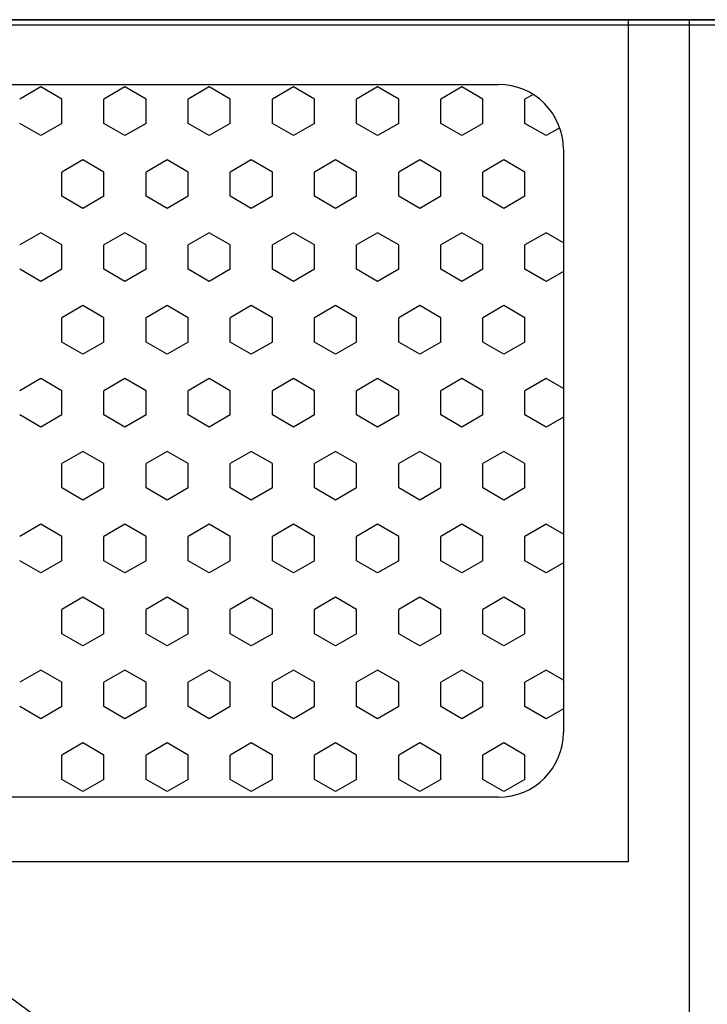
# Model space of a CAD drawing. Header units: millimetres. Extents: x -150 to 42176, y -50 to 21011.
# Tile 10 of 23: x 8432 to 8698, y 2589 to 2970. Entities that reach past the tile are written whole.
import ezdxf

# ---------------------------------------------------------------- set-up
doc = ezdxf.new("R2010")
doc.units = ezdxf.units.MM
doc.header["$LTSCALE"] = 2
doc.header["$MEASUREMENT"] = 0
doc.layers.add('GREY SCALE', color=9, linetype='Continuous', lineweight=0, true_color=0x808080)

# ---------------------------------------------------------------- blocks, each defined once
blk = doc.blocks.new('PLAN LAYOUT')
at = {"layer": 'GREY SCALE', "lineweight": -3}
for p, q in [((5835, 2970), (9805, 2970)), ((9805, 2970), (6090, 2970)), ((7912.98, 2968), (9277.98, 2968)), ((7912.98, 2968), (9277.98, 1971.64)), ((8115.98, 2970), (8691, 2970)), ((8140.98, 2970), (8667.47, 2970)), ((8140.98, 2970), (8667.47, 2970)), ((8667.47, 2970), (8667.47, 2644.08)), ((8667.47, 2970), (8667.47, 2644.08)), ((8691, 2970), (8691, 2220)), ((8191.12, 2944.93), (8617.33, 2944.93)), ((8191.12, 2944.93), (8617.33, 2944.93)), ((8440.28, 2943.96, 16163.69), (8432.14, 2939.26, 16163.69)), ((8448.42, 2939.26, 16163.69), (8440.28, 2943.96, 16163.69)), ((8472.85, 2943.96, 16163.69), (8464.7, 2939.26, 16163.69)), ((8480.99, 2939.26, 16163.69), (8472.85, 2943.96, 16163.69)), ((8505.41, 2943.96, 16163.69), (8497.27, 2939.26, 16163.69)), ((8513.56, 2939.26, 16163.69), (8505.41, 2943.96, 16163.69)), ((8537.98, 2943.96, 16163.69), (8529.84, 2939.26, 16163.69)), ((8546.12, 2939.26, 16163.69), (8537.98, 2943.96, 16163.69)), ((8570.55, 2943.96, 16163.69), (8562.41, 2939.26, 16163.69)), ((8578.69, 2939.26, 16163.69), (8570.55, 2943.96, 16163.69)), ((8603.12, 2943.96, 16163.69), (8594.98, 2939.26, 16163.69)), ((8611.26, 2939.26, 16163.69), (8603.12, 2943.96, 16163.69)), ((8448.42, 2929.86, 16163.69), (8448.42, 2939.26, 16163.69)), ((8464.7, 2929.86, 16163.69), (8464.7, 2939.26, 16163.69)), ((8480.99, 2929.86, 16163.69), (8480.99, 2939.26, 16163.69)), ((8497.27, 2929.86, 16163.69), (8497.27, 2939.26, 16163.69)), ((8513.56, 2929.86, 16163.69), (8513.56, 2939.26, 16163.69)), ((8529.84, 2929.86, 16163.69), (8529.84, 2939.26, 16163.69)), ((8546.12, 2929.86, 16163.69), (8546.12, 2939.26, 16163.69)), ((8562.41, 2929.86, 16163.69), (8562.41, 2939.26, 16163.69)), ((8578.69, 2929.86, 16163.69), (8578.69, 2939.26, 16163.69)), ((8594.98, 2929.86, 16163.69), (8594.98, 2939.26, 16163.69)), ((8611.26, 2929.86, 16163.69), (8611.26, 2939.26, 16163.69)), ((8630.69, 2941.07, 16163.69), (8627.54, 2939.26, 16163.69)), ((8627.54, 2929.86, 16163.69), (8627.54, 2939.26, 16163.69)), ((8440.28, 2925.16, 16163.69), (8432.14, 2929.86, 16163.69)), ((8448.42, 2929.86, 16163.69), (8440.28, 2925.16, 16163.69)), ((8472.85, 2925.16, 16163.69), (8464.7, 2929.86, 16163.69)), ((8480.99, 2929.86, 16163.69), (8472.85, 2925.16, 16163.69)), ((8505.41, 2925.16, 16163.69), (8497.27, 2929.86, 16163.69)), ((8513.56, 2929.86, 16163.69), (8505.41, 2925.16, 16163.69)), ((8537.98, 2925.16, 16163.69), (8529.84, 2929.86, 16163.69)), ((8546.12, 2929.86, 16163.69), (8537.98, 2925.16, 16163.69)), ((8570.55, 2925.16, 16163.69), (8562.41, 2929.86, 16163.69)), ((8578.69, 2929.86, 16163.69), (8570.55, 2925.16, 16163.69)), ((8603.12, 2925.16, 16163.69), (8594.98, 2929.86, 16163.69)), ((8611.26, 2929.86, 16163.69), (8603.12, 2925.16, 16163.69)), ((8635.69, 2925.16, 16163.69), (8627.54, 2929.86, 16163.69)), ((8640.97, 2928.21, 16163.69), (8635.69, 2925.16, 16163.69)), ((8642.4, 2919.86), (8642.4, 2694.22)), ((8642.4, 2919.86), (8642.4, 2694.22)), ((8456.56, 2915.76, 16163.69), (8448.42, 2911.05, 16163.69)), ((8464.7, 2911.05, 16163.69), (8456.56, 2915.76, 16163.69)), ((8489.13, 2915.76, 16163.69), (8480.99, 2911.05, 16163.69)), ((8497.27, 2911.05, 16163.69), (8489.13, 2915.76, 16163.69)), ((8521.7, 2915.76, 16163.69), (8513.56, 2911.05, 16163.69)), ((8529.84, 2911.05, 16163.69), (8521.7, 2915.76, 16163.69)), ((8554.27, 2915.76, 16163.69), (8546.12, 2911.05, 16163.69)), ((8562.41, 2911.05, 16163.69), (8554.27, 2915.76, 16163.69)), ((8586.83, 2915.76, 16163.69), (8578.69, 2911.05, 16163.69)), ((8594.98, 2911.05, 16163.69), (8586.83, 2915.76, 16163.69)), ((8619.4, 2915.76, 16163.69), (8611.26, 2911.05, 16163.69)), ((8627.54, 2911.05, 16163.69), (8619.4, 2915.76, 16163.69)), ((8448.42, 2901.65, 16163.69), (8448.42, 2911.05, 16163.69)), ((8464.7, 2901.65, 16163.69), (8464.7, 2911.05, 16163.69)), ((8480.99, 2901.65, 16163.69), (8480.99, 2911.05, 16163.69)), ((8497.27, 2901.65, 16163.69), (8497.27, 2911.05, 16163.69)), ((8513.56, 2901.65, 16163.69), (8513.56, 2911.05, 16163.69)), ((8529.84, 2901.65, 16163.69), (8529.84, 2911.05, 16163.69)), ((8546.12, 2901.65, 16163.69), (8546.12, 2911.05, 16163.69)), ((8562.41, 2901.65, 16163.69), (8562.41, 2911.05, 16163.69)), ((8578.69, 2901.65, 16163.69), (8578.69, 2911.05, 16163.69)), ((8594.98, 2901.65, 16163.69), (8594.98, 2911.05, 16163.69)), ((8611.26, 2901.65, 16163.69), (8611.26, 2911.05, 16163.69)), ((8627.54, 2901.65, 16163.69), (8627.54, 2911.05, 16163.69)), ((8456.56, 2896.95, 16163.69), (8448.42, 2901.65, 16163.69)), ((8464.7, 2901.65, 16163.69), (8456.56, 2896.95, 16163.69)), ((8489.13, 2896.95, 16163.69), (8480.99, 2901.65, 16163.69)), ((8497.27, 2901.65, 16163.69), (8489.13, 2896.95, 16163.69)), ((8521.7, 2896.95, 16163.69), (8513.56, 2901.65, 16163.69)), ((8529.84, 2901.65, 16163.69), (8521.7, 2896.95, 16163.69)), ((8554.27, 2896.95, 16163.69), (8546.12, 2901.65, 16163.69)), ((8562.41, 2901.65, 16163.69), (8554.27, 2896.95, 16163.69)), ((8586.83, 2896.95, 16163.69), (8578.69, 2901.65, 16163.69)), ((8594.98, 2901.65, 16163.69), (8586.83, 2896.95, 16163.69)), ((8619.4, 2896.95, 16163.69), (8611.26, 2901.65, 16163.69)), ((8627.54, 2901.65, 16163.69), (8619.4, 2896.95, 16163.69)), ((8440.28, 2887.55, 16163.69), (8432.14, 2882.85, 16163.69)), ((8448.42, 2882.85, 16163.69), (8440.28, 2887.55, 16163.69)), ((8472.85, 2887.55, 16163.69), (8464.7, 2882.85, 16163.69)), ((8480.99, 2882.85, 16163.69), (8472.85, 2887.55, 16163.69)), ((8505.41, 2887.55, 16163.69), (8497.27, 2882.85, 16163.69)), ((8513.56, 2882.85, 16163.69), (8505.41, 2887.55, 16163.69)), ((8537.98, 2887.55, 16163.69), (8529.84, 2882.85, 16163.69)), ((8546.12, 2882.85, 16163.69), (8537.98, 2887.55, 16163.69)), ((8570.55, 2887.55, 16163.69), (8562.41, 2882.85, 16163.69)), ((8578.69, 2882.85, 16163.69), (8570.55, 2887.55, 16163.69)), ((8603.12, 2887.55, 16163.69), (8594.98, 2882.85, 16163.69)), ((8611.26, 2882.85, 16163.69), (8603.12, 2887.55, 16163.69)), ((8635.69, 2887.55, 16163.69), (8627.54, 2882.85, 16163.69)), ((8642.4, 2883.68, 16163.69), (8635.69, 2887.55, 16163.69)), ((8448.42, 2873.45, 16163.69), (8448.42, 2882.85, 16163.69)), ((8464.7, 2873.45, 16163.69), (8464.7, 2882.85, 16163.69)), ((8480.99, 2873.45, 16163.69), (8480.99, 2882.85, 16163.69)), ((8497.27, 2873.45, 16163.69), (8497.27, 2882.85, 16163.69)), ((8513.56, 2873.45, 16163.69), (8513.56, 2882.85, 16163.69)), ((8529.84, 2873.45, 16163.69), (8529.84, 2882.85, 16163.69)), ((8546.12, 2873.45, 16163.69), (8546.12, 2882.85, 16163.69)), ((8562.41, 2873.45, 16163.69), (8562.41, 2882.85, 16163.69)), ((8578.69, 2873.45, 16163.69), (8578.69, 2882.85, 16163.69)), ((8594.98, 2873.45, 16163.69), (8594.98, 2882.85, 16163.69)), ((8611.26, 2873.45, 16163.69), (8611.26, 2882.85, 16163.69)), ((8627.54, 2873.45, 16163.69), (8627.54, 2882.85, 16163.69)), ((8440.28, 2868.75, 16163.69), (8432.14, 2873.45, 16163.69)), ((8448.42, 2873.45, 16163.69), (8440.28, 2868.75, 16163.69)), ((8472.85, 2868.75, 16163.69), (8464.7, 2873.45, 16163.69)), ((8480.99, 2873.45, 16163.69), (8472.85, 2868.75, 16163.69)), ((8505.41, 2868.75, 16163.69), (8497.27, 2873.45, 16163.69)), ((8513.56, 2873.45, 16163.69), (8505.41, 2868.75, 16163.69)), ((8537.98, 2868.75, 16163.69), (8529.84, 2873.45, 16163.69)), ((8546.12, 2873.45, 16163.69), (8537.98, 2868.75, 16163.69)), ((8570.55, 2868.75, 16163.69), (8562.41, 2873.45, 16163.69)), ((8578.69, 2873.45, 16163.69), (8570.55, 2868.75, 16163.69)), ((8603.12, 2868.75, 16163.69), (8594.98, 2873.45, 16163.69)), ((8611.26, 2873.45, 16163.69), (8603.12, 2868.75, 16163.69)), ((8635.69, 2868.75, 16163.69), (8627.54, 2873.45, 16163.69)), ((8642.4, 2872.62, 16163.69), (8635.69, 2868.75, 16163.69)), ((8456.56, 2859.35, 16163.69), (8448.42, 2854.64, 16163.69)), ((8464.7, 2854.64, 16163.69), (8456.56, 2859.35, 16163.69)), ((8489.13, 2859.35, 16163.69), (8480.99, 2854.64, 16163.69)), ((8497.27, 2854.64, 16163.69), (8489.13, 2859.35, 16163.69)), ((8521.7, 2859.35, 16163.69), (8513.56, 2854.64, 16163.69)), ((8529.84, 2854.64, 16163.69), (8521.7, 2859.35, 16163.69)), ((8554.27, 2859.35, 16163.69), (8546.12, 2854.64, 16163.69)), ((8562.41, 2854.64, 16163.69), (8554.27, 2859.35, 16163.69)), ((8586.83, 2859.35, 16163.69), (8578.69, 2854.64, 16163.69)), ((8594.98, 2854.64, 16163.69), (8586.83, 2859.35, 16163.69)), ((8619.4, 2859.35, 16163.69), (8611.26, 2854.64, 16163.69)), ((8627.54, 2854.64, 16163.69), (8619.4, 2859.35, 16163.69)), ((8448.42, 2845.24, 16163.69), (8448.42, 2854.64, 16163.69)), ((8464.7, 2845.24, 16163.69), (8464.7, 2854.64, 16163.69)), ((8480.99, 2845.24, 16163.69), (8480.99, 2854.64, 16163.69)), ((8497.27, 2845.24, 16163.69), (8497.27, 2854.64, 16163.69)), ((8513.56, 2845.24, 16163.69), (8513.56, 2854.64, 16163.69)), ((8529.84, 2845.24, 16163.69), (8529.84, 2854.64, 16163.69)), ((8546.12, 2845.24, 16163.69), (8546.12, 2854.64, 16163.69)), ((8562.41, 2845.24, 16163.69), (8562.41, 2854.64, 16163.69)), ((8578.69, 2845.24, 16163.69), (8578.69, 2854.64, 16163.69)), ((8594.98, 2845.24, 16163.69), (8594.98, 2854.64, 16163.69)), ((8611.26, 2845.24, 16163.69), (8611.26, 2854.64, 16163.69)), ((8627.54, 2845.24, 16163.69), (8627.54, 2854.64, 16163.69)), ((8456.56, 2840.54, 16163.69), (8448.42, 2845.24, 16163.69)), ((8464.7, 2845.24, 16163.69), (8456.56, 2840.54, 16163.69)), ((8489.13, 2840.54, 16163.69), (8480.99, 2845.24, 16163.69)), ((8497.27, 2845.24, 16163.69), (8489.13, 2840.54, 16163.69)), ((8521.7, 2840.54, 16163.69), (8513.56, 2845.24, 16163.69)), ((8529.84, 2845.24, 16163.69), (8521.7, 2840.54, 16163.69)), ((8554.27, 2840.54, 16163.69), (8546.12, 2845.24, 16163.69)), ((8562.41, 2845.24, 16163.69), (8554.27, 2840.54, 16163.69)), ((8586.83, 2840.54, 16163.69), (8578.69, 2845.24, 16163.69)), ((8594.98, 2845.24, 16163.69), (8586.83, 2840.54, 16163.69)), ((8619.4, 2840.54, 16163.69), (8611.26, 2845.24, 16163.69)), ((8627.54, 2845.24, 16163.69), (8619.4, 2840.54, 16163.69)), ((8440.28, 2831.14, 16163.69), (8432.14, 2826.44, 16163.69)), ((8448.42, 2826.44, 16163.69), (8440.28, 2831.14, 16163.69)), ((8472.85, 2831.14, 16163.69), (8464.7, 2826.44, 16163.69)), ((8480.99, 2826.44, 16163.69), (8472.85, 2831.14, 16163.69)), ((8505.41, 2831.14, 16163.69), (8497.27, 2826.44, 16163.69)), ((8513.56, 2826.44, 16163.69), (8505.41, 2831.14, 16163.69)), ((8537.98, 2831.14, 16163.69), (8529.84, 2826.44, 16163.69)), ((8546.12, 2826.44, 16163.69), (8537.98, 2831.14, 16163.69)), ((8570.55, 2831.14, 16163.69), (8562.41, 2826.44, 16163.69)), ((8578.69, 2826.44, 16163.69), (8570.55, 2831.14, 16163.69)), ((8603.12, 2831.14, 16163.69), (8594.98, 2826.44, 16163.69)), ((8611.26, 2826.44, 16163.69), (8603.12, 2831.14, 16163.69)), ((8635.69, 2831.14, 16163.69), (8627.54, 2826.44, 16163.69)), ((8642.4, 2827.27, 16163.69), (8635.69, 2831.14, 16163.69)), ((8448.42, 2817.04, 16163.69), (8448.42, 2826.44, 16163.69)), ((8464.7, 2817.04, 16163.69), (8464.7, 2826.44, 16163.69)), ((8480.99, 2817.04, 16163.69), (8480.99, 2826.44, 16163.69)), ((8497.27, 2817.04, 16163.69), (8497.27, 2826.44, 16163.69)), ((8513.56, 2817.04, 16163.69), (8513.56, 2826.44, 16163.69)), ((8529.84, 2817.04, 16163.69), (8529.84, 2826.44, 16163.69)), ((8546.12, 2817.04, 16163.69), (8546.12, 2826.44, 16163.69)), ((8562.41, 2817.04, 16163.69), (8562.41, 2826.44, 16163.69)), ((8578.69, 2817.04, 16163.69), (8578.69, 2826.44, 16163.69)), ((8594.98, 2817.04, 16163.69), (8594.98, 2826.44, 16163.69)), ((8611.26, 2817.04, 16163.69), (8611.26, 2826.44, 16163.69)), ((8627.54, 2817.04, 16163.69), (8627.54, 2826.44, 16163.69)), ((8440.28, 2812.34, 16163.69), (8432.14, 2817.04, 16163.69)), ((8448.42, 2817.04, 16163.69), (8440.28, 2812.34, 16163.69)), ((8472.85, 2812.34, 16163.69), (8464.7, 2817.04, 16163.69)), ((8480.99, 2817.04, 16163.69), (8472.85, 2812.34, 16163.69)), ((8505.41, 2812.34, 16163.69), (8497.27, 2817.04, 16163.69)), ((8513.56, 2817.04, 16163.69), (8505.41, 2812.34, 16163.69)), ((8537.98, 2812.34, 16163.69), (8529.84, 2817.04, 16163.69)), ((8546.12, 2817.04, 16163.69), (8537.98, 2812.34, 16163.69)), ((8570.55, 2812.34, 16163.69), (8562.41, 2817.04, 16163.69)), ((8578.69, 2817.04, 16163.69), (8570.55, 2812.34, 16163.69)), ((8603.12, 2812.34, 16163.69), (8594.98, 2817.04, 16163.69)), ((8611.26, 2817.04, 16163.69), (8603.12, 2812.34, 16163.69)), ((8635.69, 2812.34, 16163.69), (8627.54, 2817.04, 16163.69)), ((8642.4, 2816.21, 16163.69), (8635.69, 2812.34, 16163.69)), ((8456.56, 2802.94, 16163.69), (8448.42, 2798.23, 16163.69)), ((8464.7, 2798.23, 16163.69), (8456.56, 2802.94, 16163.69)), ((8489.13, 2802.94, 16163.69), (8480.99, 2798.23, 16163.69)), ((8497.27, 2798.23, 16163.69), (8489.13, 2802.94, 16163.69)), ((8521.7, 2802.94, 16163.69), (8513.56, 2798.23, 16163.69)), ((8529.84, 2798.23, 16163.69), (8521.7, 2802.94, 16163.69)), ((8554.27, 2802.94, 16163.69), (8546.12, 2798.23, 16163.69)), ((8562.41, 2798.23, 16163.69), (8554.27, 2802.94, 16163.69)), ((8586.83, 2802.94, 16163.69), (8578.69, 2798.23, 16163.69)), ((8594.98, 2798.23, 16163.69), (8586.83, 2802.94, 16163.69)), ((8619.4, 2802.94, 16163.69), (8611.26, 2798.23, 16163.69)), ((8627.54, 2798.23, 16163.69), (8619.4, 2802.94, 16163.69)), ((8448.42, 2788.83, 16163.69), (8448.42, 2798.23, 16163.69)), ((8464.7, 2788.83, 16163.69), (8464.7, 2798.23, 16163.69)), ((8480.99, 2788.83, 16163.69), (8480.99, 2798.23, 16163.69)), ((8497.27, 2788.83, 16163.69), (8497.27, 2798.23, 16163.69)), ((8513.56, 2788.83, 16163.69), (8513.56, 2798.23, 16163.69)), ((8529.84, 2788.83, 16163.69), (8529.84, 2798.23, 16163.69)), ((8546.12, 2788.83, 16163.69), (8546.12, 2798.23, 16163.69)), ((8562.41, 2788.83, 16163.69), (8562.41, 2798.23, 16163.69)), ((8578.69, 2788.83, 16163.69), (8578.69, 2798.23, 16163.69)), ((8594.98, 2788.83, 16163.69), (8594.98, 2798.23, 16163.69)), ((8611.26, 2788.83, 16163.69), (8611.26, 2798.23, 16163.69)), ((8627.54, 2788.83, 16163.69), (8627.54, 2798.23, 16163.69)), ((8456.56, 2784.13, 16163.69), (8448.42, 2788.83, 16163.69)), ((8464.7, 2788.83, 16163.69), (8456.56, 2784.13, 16163.69)), ((8489.13, 2784.13, 16163.69), (8480.99, 2788.83, 16163.69)), ((8497.27, 2788.83, 16163.69), (8489.13, 2784.13, 16163.69)), ((8521.7, 2784.13, 16163.69), (8513.56, 2788.83, 16163.69)), ((8529.84, 2788.83, 16163.69), (8521.7, 2784.13, 16163.69)), ((8554.27, 2784.13, 16163.69), (8546.12, 2788.83, 16163.69)), ((8562.41, 2788.83, 16163.69), (8554.27, 2784.13, 16163.69)), ((8586.83, 2784.13, 16163.69), (8578.69, 2788.83, 16163.69)), ((8594.98, 2788.83, 16163.69), (8586.83, 2784.13, 16163.69)), ((8619.4, 2784.13, 16163.69), (8611.26, 2788.83, 16163.69)), ((8627.54, 2788.83, 16163.69), (8619.4, 2784.13, 16163.69)), ((8440.28, 2774.73, 16163.69), (8432.14, 2770.03, 16163.69)), ((8448.42, 2770.03, 16163.69), (8440.28, 2774.73, 16163.69)), ((8472.85, 2774.73, 16163.69), (8464.7, 2770.03, 16163.69)), ((8480.99, 2770.03, 16163.69), (8472.85, 2774.73, 16163.69)), ((8505.41, 2774.73, 16163.69), (8497.27, 2770.03, 16163.69)), ((8513.56, 2770.03, 16163.69), (8505.41, 2774.73, 16163.69)), ((8537.98, 2774.73, 16163.69), (8529.84, 2770.03, 16163.69)), ((8546.12, 2770.03, 16163.69), (8537.98, 2774.73, 16163.69)), ((8570.55, 2774.73, 16163.69), (8562.41, 2770.03, 16163.69)), ((8578.69, 2770.03, 16163.69), (8570.55, 2774.73, 16163.69)), ((8603.12, 2774.73, 16163.69), (8594.98, 2770.03, 16163.69)), ((8611.26, 2770.03, 16163.69), (8603.12, 2774.73, 16163.69)), ((8635.69, 2774.73, 16163.69), (8627.54, 2770.03, 16163.69)), ((8642.4, 2770.86, 16163.69), (8635.69, 2774.73, 16163.69)), ((8448.42, 2760.63, 16163.69), (8448.42, 2770.03, 16163.69)), ((8464.7, 2760.63, 16163.69), (8464.7, 2770.03, 16163.69)), ((8480.99, 2760.63, 16163.69), (8480.99, 2770.03, 16163.69)), ((8497.27, 2760.63, 16163.69), (8497.27, 2770.03, 16163.69)), ((8513.56, 2760.63, 16163.69), (8513.56, 2770.03, 16163.69)), ((8529.84, 2760.63, 16163.69), (8529.84, 2770.03, 16163.69)), ((8546.12, 2760.63, 16163.69), (8546.12, 2770.03, 16163.69)), ((8562.41, 2760.63, 16163.69), (8562.41, 2770.03, 16163.69)), ((8578.69, 2760.63, 16163.69), (8578.69, 2770.03, 16163.69)), ((8594.98, 2760.63, 16163.69), (8594.98, 2770.03, 16163.69)), ((8611.26, 2760.63, 16163.69), (8611.26, 2770.03, 16163.69)), ((8627.54, 2760.63, 16163.69), (8627.54, 2770.03, 16163.69)), ((8440.28, 2755.93, 16163.69), (8432.14, 2760.63, 16163.69)), ((8448.42, 2760.63, 16163.69), (8440.28, 2755.93, 16163.69)), ((8472.85, 2755.93, 16163.69), (8464.7, 2760.63, 16163.69)), ((8480.99, 2760.63, 16163.69), (8472.85, 2755.93, 16163.69)), ((8505.41, 2755.93, 16163.69), (8497.27, 2760.63, 16163.69)), ((8513.56, 2760.63, 16163.69), (8505.41, 2755.93, 16163.69)), ((8537.98, 2755.93, 16163.69), (8529.84, 2760.63, 16163.69)), ((8546.12, 2760.63, 16163.69), (8537.98, 2755.93, 16163.69)), ((8570.55, 2755.93, 16163.69), (8562.41, 2760.63, 16163.69)), ((8578.69, 2760.63, 16163.69), (8570.55, 2755.93, 16163.69)), ((8603.12, 2755.93, 16163.69), (8594.98, 2760.63, 16163.69)), ((8611.26, 2760.63, 16163.69), (8603.12, 2755.93, 16163.69)), ((8635.69, 2755.93, 16163.69), (8627.54, 2760.63, 16163.69)), ((8642.4, 2759.8, 16163.69), (8635.69, 2755.93, 16163.69)), ((8456.56, 2746.53, 16163.69), (8448.42, 2741.83, 16163.69)), ((8464.7, 2741.83, 16163.69), (8456.56, 2746.53, 16163.69)), ((8489.13, 2746.53, 16163.69), (8480.99, 2741.83, 16163.69)), ((8497.27, 2741.83, 16163.69), (8489.13, 2746.53, 16163.69)), ((8521.7, 2746.53, 16163.69), (8513.56, 2741.83, 16163.69)), ((8529.84, 2741.83, 16163.69), (8521.7, 2746.53, 16163.69)), ((8554.27, 2746.53, 16163.69), (8546.12, 2741.83, 16163.69)), ((8562.41, 2741.83, 16163.69), (8554.27, 2746.53, 16163.69)), ((8586.83, 2746.53, 16163.69), (8578.69, 2741.83, 16163.69)), ((8594.98, 2741.83, 16163.69), (8586.83, 2746.53, 16163.69)), ((8619.4, 2746.53, 16163.69), (8611.26, 2741.83, 16163.69)), ((8627.54, 2741.83, 16163.69), (8619.4, 2746.53, 16163.69)), ((8448.42, 2732.42, 16163.69), (8448.42, 2741.83, 16163.69)), ((8464.7, 2732.42, 16163.69), (8464.7, 2741.83, 16163.69)), ((8480.99, 2732.42, 16163.69), (8480.99, 2741.83, 16163.69)), ((8497.27, 2732.42, 16163.69), (8497.27, 2741.83, 16163.69)), ((8513.56, 2732.42, 16163.69), (8513.56, 2741.83, 16163.69)), ((8529.84, 2732.42, 16163.69), (8529.84, 2741.83, 16163.69)), ((8546.12, 2732.42, 16163.69), (8546.12, 2741.83, 16163.69)), ((8562.41, 2732.42, 16163.69), (8562.41, 2741.83, 16163.69)), ((8578.69, 2732.42, 16163.69), (8578.69, 2741.83, 16163.69)), ((8594.98, 2732.42, 16163.69), (8594.98, 2741.83, 16163.69)), ((8611.26, 2732.42, 16163.69), (8611.26, 2741.83, 16163.69)), ((8627.54, 2732.42, 16163.69), (8627.54, 2741.83, 16163.69)), ((8456.56, 2727.72, 16163.69), (8448.42, 2732.42, 16163.69)), ((8464.7, 2732.42, 16163.69), (8456.56, 2727.72, 16163.69)), ((8489.13, 2727.72, 16163.69), (8480.99, 2732.42, 16163.69)), ((8497.27, 2732.42, 16163.69), (8489.13, 2727.72, 16163.69)), ((8521.7, 2727.72, 16163.69), (8513.56, 2732.42, 16163.69)), ((8529.84, 2732.42, 16163.69), (8521.7, 2727.72, 16163.69)), ((8554.27, 2727.72, 16163.69), (8546.12, 2732.42, 16163.69)), ((8562.41, 2732.42, 16163.69), (8554.27, 2727.72, 16163.69)), ((8586.83, 2727.72, 16163.69), (8578.69, 2732.42, 16163.69)), ((8594.98, 2732.42, 16163.69), (8586.83, 2727.72, 16163.69)), ((8619.4, 2727.72, 16163.69), (8611.26, 2732.42, 16163.69)), ((8627.54, 2732.42, 16163.69), (8619.4, 2727.72, 16163.69)), ((8440.28, 2718.32, 16163.69), (8432.14, 2713.62, 16163.69)), ((8448.42, 2713.62, 16163.69), (8440.28, 2718.32, 16163.69)), ((8472.85, 2718.32, 16163.69), (8464.7, 2713.62, 16163.69)), ((8480.99, 2713.62, 16163.69), (8472.85, 2718.32, 16163.69)), ((8505.41, 2718.32, 16163.69), (8497.27, 2713.62, 16163.69)), ((8513.56, 2713.62, 16163.69), (8505.41, 2718.32, 16163.69)), ((8537.98, 2718.32, 16163.69), (8529.84, 2713.62, 16163.69)), ((8546.12, 2713.62, 16163.69), (8537.98, 2718.32, 16163.69)), ((8570.55, 2718.32, 16163.69), (8562.41, 2713.62, 16163.69)), ((8578.69, 2713.62, 16163.69), (8570.55, 2718.32, 16163.69)), ((8603.12, 2718.32, 16163.69), (8594.98, 2713.62, 16163.69)), ((8611.26, 2713.62, 16163.69), (8603.12, 2718.32, 16163.69)), ((8635.69, 2718.32, 16163.69), (8627.54, 2713.62, 16163.69)), ((8642.4, 2714.45, 16163.69), (8635.69, 2718.32, 16163.69)), ((8448.42, 2704.22, 16163.69), (8448.42, 2713.62, 16163.69)), ((8464.7, 2704.22, 16163.69), (8464.7, 2713.62, 16163.69)), ((8480.99, 2704.22, 16163.69), (8480.99, 2713.62, 16163.69)), ((8497.27, 2704.22, 16163.69), (8497.27, 2713.62, 16163.69)), ((8513.56, 2704.22, 16163.69), (8513.56, 2713.62, 16163.69)), ((8529.84, 2704.22, 16163.69), (8529.84, 2713.62, 16163.69)), ((8546.12, 2704.22, 16163.69), (8546.12, 2713.62, 16163.69)), ((8562.41, 2704.22, 16163.69), (8562.41, 2713.62, 16163.69)), ((8578.69, 2704.22, 16163.69), (8578.69, 2713.62, 16163.69)), ((8594.98, 2704.22, 16163.69), (8594.98, 2713.62, 16163.69)), ((8611.26, 2704.22, 16163.69), (8611.26, 2713.62, 16163.69)), ((8627.54, 2704.22, 16163.69), (8627.54, 2713.62, 16163.69)), ((8440.28, 2699.52, 16163.69), (8432.14, 2704.22, 16163.69)), ((8448.42, 2704.22, 16163.69), (8440.28, 2699.52, 16163.69)), ((8472.85, 2699.52, 16163.69), (8464.7, 2704.22, 16163.69)), ((8480.99, 2704.22, 16163.69), (8472.85, 2699.52, 16163.69)), ((8505.41, 2699.52, 16163.69), (8497.27, 2704.22, 16163.69)), ((8513.56, 2704.22, 16163.69), (8505.41, 2699.52, 16163.69)), ((8537.98, 2699.52, 16163.69), (8529.84, 2704.22, 16163.69)), ((8546.12, 2704.22, 16163.69), (8537.98, 2699.52, 16163.69)), ((8570.55, 2699.52, 16163.69), (8562.41, 2704.22, 16163.69)), ((8578.69, 2704.22, 16163.69), (8570.55, 2699.52, 16163.69)), ((8603.12, 2699.52, 16163.69), (8594.98, 2704.22, 16163.69)), ((8611.26, 2704.22, 16163.69), (8603.12, 2699.52, 16163.69)), ((8635.69, 2699.52, 16163.69), (8627.54, 2704.22, 16163.69)), ((8642.4, 2703.39, 16163.69), (8635.69, 2699.52, 16163.69)), ((8456.56, 2690.12, 16163.69), (8448.42, 2685.42, 16163.69)), ((8464.7, 2685.42, 16163.69), (8456.56, 2690.12, 16163.69)), ((8489.13, 2690.12, 16163.69), (8480.99, 2685.42, 16163.69)), ((8497.27, 2685.42, 16163.69), (8489.13, 2690.12, 16163.69)), ((8521.7, 2690.12, 16163.69), (8513.56, 2685.42, 16163.69)), ((8529.84, 2685.42, 16163.69), (8521.7, 2690.12, 16163.69)), ((8554.27, 2690.12, 16163.69), (8546.12, 2685.42, 16163.69)), ((8562.41, 2685.42, 16163.69), (8554.27, 2690.12, 16163.69)), ((8586.83, 2690.12, 16163.69), (8578.69, 2685.42, 16163.69)), ((8594.98, 2685.42, 16163.69), (8586.83, 2690.12, 16163.69)), ((8619.4, 2690.12, 16163.69), (8611.26, 2685.42, 16163.69)), ((8627.54, 2685.42, 16163.69), (8619.4, 2690.12, 16163.69)), ((8448.42, 2676.01, 16163.69), (8448.42, 2685.42, 16163.69)), ((8464.7, 2676.01, 16163.69), (8464.7, 2685.42, 16163.69)), ((8480.99, 2676.01, 16163.69), (8480.99, 2685.42, 16163.69)), ((8497.27, 2676.01, 16163.69), (8497.27, 2685.42, 16163.69)), ((8513.56, 2676.01, 16163.69), (8513.56, 2685.42, 16163.69)), ((8529.84, 2676.01, 16163.69), (8529.84, 2685.42, 16163.69)), ((8546.12, 2676.01, 16163.69), (8546.12, 2685.42, 16163.69)), ((8562.41, 2676.01, 16163.69), (8562.41, 2685.42, 16163.69)), ((8578.69, 2676.01, 16163.69), (8578.69, 2685.42, 16163.69)), ((8594.98, 2676.01, 16163.69), (8594.98, 2685.42, 16163.69)), ((8611.26, 2676.01, 16163.69), (8611.26, 2685.42, 16163.69)), ((8627.54, 2676.01, 16163.69), (8627.54, 2685.42, 16163.69)), ((8456.56, 2671.31, 16163.69), (8448.42, 2676.01, 16163.69)), ((8464.7, 2676.01, 16163.69), (8456.56, 2671.31, 16163.69)), ((8489.13, 2671.31, 16163.69), (8480.99, 2676.01, 16163.69)), ((8497.27, 2676.01, 16163.69), (8489.13, 2671.31, 16163.69)), ((8521.7, 2671.31, 16163.69), (8513.56, 2676.01, 16163.69)), ((8529.84, 2676.01, 16163.69), (8521.7, 2671.31, 16163.69)), ((8554.27, 2671.31, 16163.69), (8546.12, 2676.01, 16163.69)), ((8562.41, 2676.01, 16163.69), (8554.27, 2671.31, 16163.69)), ((8586.83, 2671.31, 16163.69), (8578.69, 2676.01, 16163.69)), ((8594.98, 2676.01, 16163.69), (8586.83, 2671.31, 16163.69)), ((8619.4, 2671.31, 16163.69), (8611.26, 2676.01, 16163.69)), ((8627.54, 2676.01, 16163.69), (8619.4, 2671.31, 16163.69)), ((8617.33, 2669.15), (8191.12, 2669.15)), ((8617.33, 2669.15), (8191.12, 2669.15)), ((8667.47, 2644.08), (8140.98, 2644.08)), ((8667.47, 2644.08), (8140.98, 2644.08))]:
    blk.add_line(p, q, dxfattribs=at)
for centre, start, end in [((8617.33, 2919.86), 0, 90), ((8617.33, 2919.86), 0, 90), ((8617.33, 2694.22), 270, 360), ((8617.33, 2694.22), 270, 360)]:
    blk.add_arc(centre, 25.07, start, end, dxfattribs=at)

msp = doc.modelspace()

# ---------------------------------------------------------------- block references
at = {"layer": 'GREY SCALE', "lineweight": -3}
msp.add_blockref('PLAN LAYOUT', (0, 0), dxfattribs=at)

doc.saveas('drawing.dxf')
